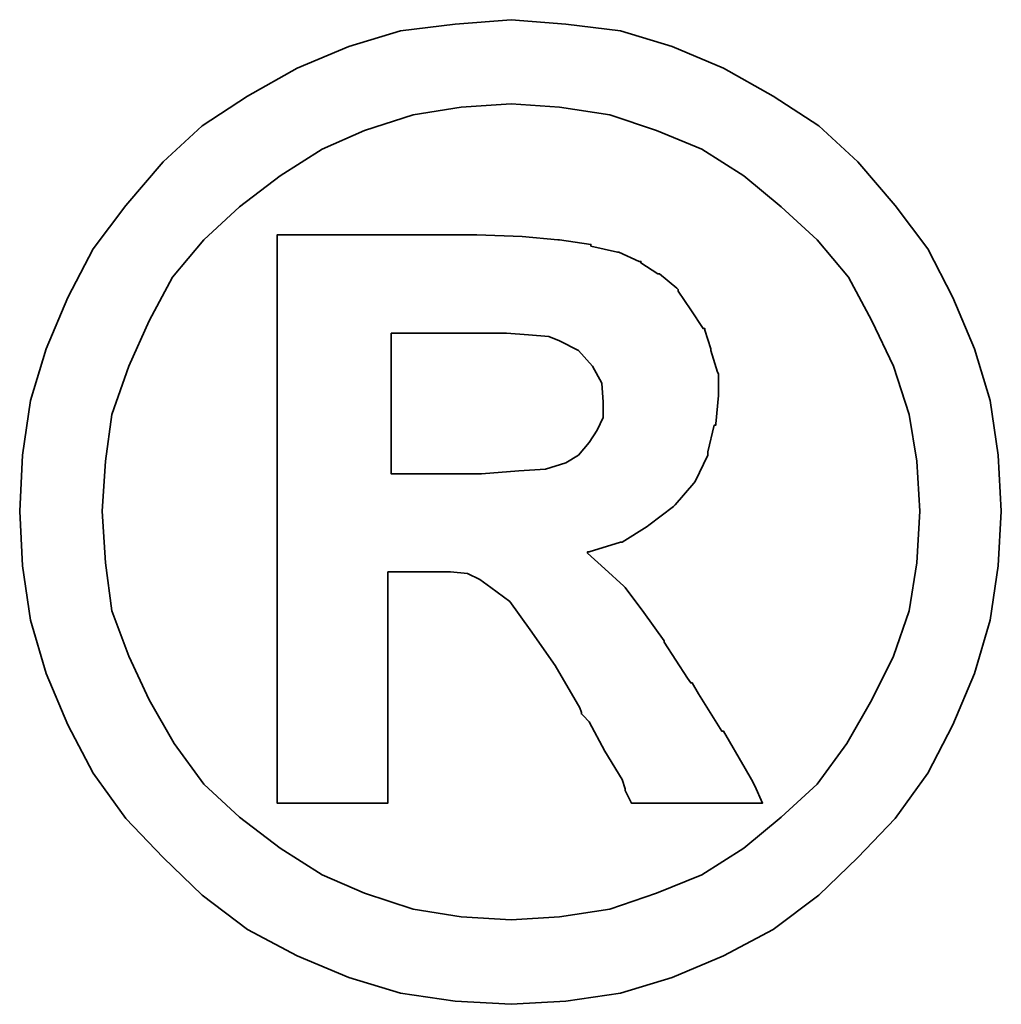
# Model space of a CAD drawing. Header units: millimetres. Extents: x 389 to 576, y 266 to 362.
# Tile 44 of 45: x 538.563 to 539.282, y 315.692 to 316.413. Entities that reach past the tile are written whole.
import ezdxf

# ---------------------------------------------------------------- set-up
doc = ezdxf.new("R2010")
doc.units = ezdxf.units.MM
doc.header["$LTSCALE"] = 0.1
doc.layers.get('0').update_dxf_attribs({"linetype": 'CONTINUOUS'})
doc.layers.add('layer 1', color=7, linetype='CONTINUOUS')

# ---------------------------------------------------------------- blocks, each defined once
blk = doc.blocks.new('TBI_logo')
at = {"layer": 'layer 1', "color": 1, "lineweight": 35}
for points, knots in [([(12.75953, 0.3701), (12.75953, 0.3701), (12.75715, 0.41119), (12.75715, 0.41119), (12.75715, 0.41119), (12.75715, 0.41119), (12.75143, 0.4512), (12.75143, 0.4512), (12.75143, 0.4512), (12.75143, 0.4512), (12.74, 0.48907), (12.74, 0.48907), (12.74, 0.48907), (12.74, 0.48907), (12.72404, 0.5267), (12.72404, 0.5267), (12.72404, 0.5267), (12.72404, 0.5267), (12.7057, 0.56219), (12.7057, 0.56219), (12.7057, 0.56219), (12.7057, 0.56219), (12.68189, 0.5941), (12.68189, 0.5941), (12.68189, 0.5941), (12.68189, 0.5941), (12.6545, 0.62602), (12.6545, 0.62602), (12.6545, 0.62602), (12.6545, 0.62602), (12.62592, 0.65246), (12.62592, 0.65246), (12.62592, 0.65246), (12.62592, 0.65246), (12.59257, 0.67413), (12.59257, 0.67413), (12.59257, 0.67413), (12.59257, 0.67413), (12.55613, 0.69461), (12.55613, 0.69461), (12.55613, 0.69461), (12.55613, 0.69461), (12.5185, 0.71057), (12.5185, 0.71057), (12.5185, 0.71057), (12.5185, 0.71057), (12.48063, 0.722), (12.48063, 0.722), (12.48063, 0.722), (12.48063, 0.722), (12.44062, 0.72677), (12.44062, 0.72677), (12.44062, 0.72677), (12.44062, 0.72677), (12.4006, 0.7301), (12.4006, 0.7301), (12.4006, 0.7301), (12.4006, 0.7301), (12.35964, 0.72677), (12.35964, 0.72677), (12.35964, 0.72677), (12.35964, 0.72677), (12.31962, 0.722), (12.31962, 0.722), (12.31962, 0.722), (12.31962, 0.722), (12.28175, 0.71057), (12.28175, 0.71057), (12.28175, 0.71057), (12.28175, 0.71057), (12.244, 0.69461), (12.244, 0.69461), (12.244, 0.69461), (12.244, 0.69461), (12.20744, 0.67413), (12.20744, 0.67413), (12.20744, 0.67413), (12.20744, 0.67413), (12.17434, 0.65246), (12.17434, 0.65246), (12.17434, 0.65246), (12.17434, 0.65246), (12.14576, 0.62602), (12.14576, 0.62602), (12.14576, 0.62602), (12.14576, 0.62602), (12.11837, 0.5941), (12.11837, 0.5941), (12.11837, 0.5941), (12.11837, 0.5941), (12.09443, 0.56219), (12.09443, 0.56219), (12.09443, 0.56219), (12.09443, 0.56219), (12.07609, 0.5267), (12.07609, 0.5267), (12.07609, 0.5267), (12.07609, 0.5267), (12.06001, 0.48907), (12.06001, 0.48907), (12.06001, 0.48907), (12.06001, 0.48907), (12.04858, 0.4512), (12.04858, 0.4512), (12.04858, 0.4512), (12.04858, 0.4512), (12.04286, 0.41119), (12.04286, 0.41119), (12.04286, 0.41119), (12.04286, 0.41119), (12.04072, 0.3701), (12.04072, 0.3701), (12.04072, 0.3701), (12.04072, 0.3701), (12.04286, 0.33009), (12.04286, 0.33009), (12.04286, 0.33009), (12.04286, 0.33009), (12.04858, 0.29019), (12.04858, 0.29019), (12.04858, 0.29019), (12.04858, 0.29019), (12.06001, 0.25125), (12.06001, 0.25125), (12.06001, 0.25125), (12.06001, 0.25125), (12.07609, 0.21362), (12.07609, 0.21362), (12.07609, 0.21362), (12.07609, 0.21362), (12.09443, 0.17825), (12.09443, 0.17825), (12.09443, 0.17825), (12.09443, 0.17825), (12.11837, 0.14491), (12.11837, 0.14491), (12.11837, 0.14491), (12.11837, 0.14491), (12.14576, 0.11632), (12.14576, 0.11632), (12.14576, 0.11632), (12.14576, 0.11632), (12.17434, 0.08893), (12.17434, 0.08893), (12.17434, 0.08893), (12.17434, 0.08893), (12.20744, 0.06381), (12.20744, 0.06381), (12.20744, 0.06381), (12.20744, 0.06381), (12.244, 0.0444), (12.244, 0.0444), (12.244, 0.0444), (12.244, 0.0444), (12.28175, 0.02844), (12.28175, 0.02844), (12.28175, 0.02844), (12.28175, 0.02844), (12.31962, 0.01701), (12.31962, 0.01701), (12.31962, 0.01701), (12.31962, 0.01701), (12.35964, 0.01129), (12.35964, 0.01129), (12.35964, 0.01129), (12.35964, 0.01129), (12.4006, 0.00891), (12.4006, 0.00891), (12.4006, 0.00891), (12.4006, 0.00891), (12.44062, 0.01129), (12.44062, 0.01129), (12.44062, 0.01129), (12.44062, 0.01129), (12.48063, 0.01701), (12.48063, 0.01701), (12.48063, 0.01701), (12.48063, 0.01701), (12.5185, 0.02844), (12.5185, 0.02844), (12.5185, 0.02844), (12.5185, 0.02844), (12.55613, 0.0444), (12.55613, 0.0444), (12.55613, 0.0444), (12.55613, 0.0444), (12.59257, 0.06381), (12.59257, 0.06381), (12.59257, 0.06381), (12.59257, 0.06381), (12.62592, 0.08893), (12.62592, 0.08893), (12.62592, 0.08893), (12.62592, 0.08893), (12.6545, 0.11632), (12.6545, 0.11632), (12.6545, 0.11632), (12.6545, 0.11632), (12.68189, 0.14491), (12.68189, 0.14491), (12.68189, 0.14491), (12.68189, 0.14491), (12.7057, 0.17825), (12.7057, 0.17825), (12.7057, 0.17825), (12.7057, 0.17825), (12.72404, 0.21362), (12.72404, 0.21362), (12.72404, 0.21362), (12.72404, 0.21362), (12.74, 0.25125), (12.74, 0.25125), (12.74, 0.25125), (12.74, 0.25125), (12.75143, 0.29019), (12.75143, 0.29019), (12.75143, 0.29019), (12.75143, 0.29019), (12.75715, 0.33009), (12.75715, 0.33009), (12.75715, 0.33009), (12.75715, 0.33009), (12.75953, 0.3701), (12.75953, 0.3701)], [0, 0, 0, 0, 0.017857, 0.017857, 0.017857, 0.017857, 0.035714, 0.035714, 0.035714, 0.035714, 0.053571, 0.053571, 0.053571, 0.053571, 0.071429, 0.071429, 0.071429, 0.071429, 0.089286, 0.089286, 0.089286, 0.089286, 0.107143, 0.107143, 0.107143, 0.107143, 0.125, 0.125, 0.125, 0.125, 0.142857, 0.142857, 0.142857, 0.142857, 0.160714, 0.160714, 0.160714, 0.160714, 0.178571, 0.178571, 0.178571, 0.178571, 0.196429, 0.196429, 0.196429, 0.196429, 0.214286, 0.214286, 0.214286, 0.214286, 0.232143, 0.232143, 0.232143, 0.232143, 0.25, 0.25, 0.25, 0.25, 0.267857, 0.267857, 0.267857, 0.267857, 0.285714, 0.285714, 0.285714, 0.285714, 0.303571, 0.303571, 0.303571, 0.303571, 0.321429, 0.321429, 0.321429, 0.321429, 0.339286, 0.339286, 0.339286, 0.339286, 0.357143, 0.357143, 0.357143, 0.357143, 0.375, 0.375, 0.375, 0.375, 0.392857, 0.392857, 0.392857, 0.392857, 0.410714, 0.410714, 0.410714, 0.410714, 0.428571, 0.428571, 0.428571, 0.428571, 0.446429, 0.446429, 0.446429, 0.446429, 0.464286, 0.464286, 0.464286, 0.464286, 0.482143, 0.482143, 0.482143, 0.482143, 0.5, 0.5, 0.5, 0.5, 0.517857, 0.517857, 0.517857, 0.517857, 0.535714, 0.535714, 0.535714, 0.535714, 0.553571, 0.553571, 0.553571, 0.553571, 0.571429, 0.571429, 0.571429, 0.571429, 0.589286, 0.589286, 0.589286, 0.589286, 0.607143, 0.607143, 0.607143, 0.607143, 0.625, 0.625, 0.625, 0.625, 0.642857, 0.642857, 0.642857, 0.642857, 0.660714, 0.660714, 0.660714, 0.660714, 0.678571, 0.678571, 0.678571, 0.678571, 0.696429, 0.696429, 0.696429, 0.696429, 0.714286, 0.714286, 0.714286, 0.714286, 0.732143, 0.732143, 0.732143, 0.732143, 0.75, 0.75, 0.75, 0.75, 0.767857, 0.767857, 0.767857, 0.767857, 0.785714, 0.785714, 0.785714, 0.785714, 0.803571, 0.803571, 0.803571, 0.803571, 0.821429, 0.821429, 0.821429, 0.821429, 0.839286, 0.839286, 0.839286, 0.839286, 0.857143, 0.857143, 0.857143, 0.857143, 0.875, 0.875, 0.875, 0.875, 0.892857, 0.892857, 0.892857, 0.892857, 0.910714, 0.910714, 0.910714, 0.910714, 0.928571, 0.928571, 0.928571, 0.928571, 0.946429, 0.946429, 0.946429, 0.946429, 0.964286, 0.964286, 0.964286, 0.964286, 0.982143, 0.982143, 0.982143, 0.982143, 1, 1, 1, 1]), ([(12.69999, 0.3701), (12.69999, 0.3701), (12.69773, 0.40666), (12.69773, 0.40666), (12.69773, 0.40666), (12.69773, 0.40666), (12.69213, 0.44096), (12.69213, 0.44096), (12.69213, 0.44096), (12.69213, 0.44096), (12.6807, 0.47644), (12.6807, 0.47644), (12.6807, 0.47644), (12.6807, 0.47644), (12.66474, 0.50955), (12.66474, 0.50955), (12.66474, 0.50955), (12.66474, 0.50955), (12.64759, 0.54147), (12.64759, 0.54147), (12.64759, 0.54147), (12.64759, 0.54147), (12.62473, 0.56886), (12.62473, 0.56886), (12.62473, 0.56886), (12.62473, 0.56886), (12.59829, 0.59291), (12.59829, 0.59291), (12.59829, 0.59291), (12.59829, 0.59291), (12.5709, 0.61578), (12.5709, 0.61578), (12.5709, 0.61578), (12.5709, 0.61578), (12.54017, 0.63531), (12.54017, 0.63531), (12.54017, 0.63531), (12.54017, 0.63531), (12.50707, 0.64888), (12.50707, 0.64888), (12.50707, 0.64888), (12.50707, 0.64888), (12.47277, 0.66032), (12.47277, 0.66032), (12.47277, 0.66032), (12.47277, 0.66032), (12.43609, 0.66603), (12.43609, 0.66603), (12.43609, 0.66603), (12.43609, 0.66603), (12.4006, 0.66841), (12.4006, 0.66841), (12.4006, 0.66841), (12.4006, 0.66841), (12.36404, 0.66603), (12.36404, 0.66603), (12.36404, 0.66603), (12.36404, 0.66603), (12.32879, 0.66032), (12.32879, 0.66032), (12.32879, 0.66032), (12.32879, 0.66032), (12.29319, 0.64888), (12.29319, 0.64888), (12.29319, 0.64888), (12.29319, 0.64888), (12.26234, 0.63531), (12.26234, 0.63531), (12.26234, 0.63531), (12.26234, 0.63531), (12.2315, 0.61578), (12.2315, 0.61578), (12.2315, 0.61578), (12.2315, 0.61578), (12.20173, 0.59291), (12.20173, 0.59291), (12.20173, 0.59291), (12.20173, 0.59291), (12.17565, 0.56886), (12.17565, 0.56886), (12.17565, 0.56886), (12.17565, 0.56886), (12.15266, 0.54147), (12.15266, 0.54147), (12.15266, 0.54147), (12.15266, 0.54147), (12.13552, 0.50955), (12.13552, 0.50955), (12.13552, 0.50955), (12.13552, 0.50955), (12.12075, 0.47644), (12.12075, 0.47644), (12.12075, 0.47644), (12.12075, 0.47644), (12.10812, 0.44096), (12.10812, 0.44096), (12.10812, 0.44096), (12.10812, 0.44096), (12.10348, 0.40666), (12.10348, 0.40666), (12.10348, 0.40666), (12.10348, 0.40666), (12.10122, 0.3701), (12.10122, 0.3701), (12.10122, 0.3701), (12.10122, 0.3701), (12.10348, 0.33235), (12.10348, 0.33235), (12.10348, 0.33235), (12.10348, 0.33235), (12.10812, 0.2971), (12.10812, 0.2971), (12.10812, 0.2971), (12.10812, 0.2971), (12.12075, 0.26387), (12.12075, 0.26387), (12.12075, 0.26387), (12.12075, 0.26387), (12.13552, 0.23184), (12.13552, 0.23184), (12.13552, 0.23184), (12.13552, 0.23184), (12.15385, 0.19992), (12.15385, 0.19992), (12.15385, 0.19992), (12.15385, 0.19992), (12.17565, 0.17015), (12.17565, 0.17015), (12.17565, 0.17015), (12.17565, 0.17015), (12.20173, 0.1461), (12.20173, 0.1461), (12.20173, 0.1461), (12.20173, 0.1461), (12.2315, 0.12323), (12.2315, 0.12323), (12.2315, 0.12323), (12.2315, 0.12323), (12.26234, 0.10382), (12.26234, 0.10382), (12.26234, 0.10382), (12.26234, 0.10382), (12.29319, 0.09025), (12.29319, 0.09025), (12.29319, 0.09025), (12.29319, 0.09025), (12.32879, 0.07869), (12.32879, 0.07869), (12.32879, 0.07869), (12.32879, 0.07869), (12.36404, 0.07298), (12.36404, 0.07298), (12.36404, 0.07298), (12.36404, 0.07298), (12.4006, 0.07072), (12.4006, 0.07072), (12.4006, 0.07072), (12.4006, 0.07072), (12.43609, 0.07298), (12.43609, 0.07298), (12.43609, 0.07298), (12.43609, 0.07298), (12.47277, 0.07869), (12.47277, 0.07869), (12.47277, 0.07869), (12.47277, 0.07869), (12.50707, 0.09025), (12.50707, 0.09025), (12.50707, 0.09025), (12.50707, 0.09025), (12.54017, 0.10382), (12.54017, 0.10382), (12.54017, 0.10382), (12.54017, 0.10382), (12.5709, 0.12323), (12.5709, 0.12323), (12.5709, 0.12323), (12.5709, 0.12323), (12.59829, 0.1461), (12.59829, 0.1461), (12.59829, 0.1461), (12.59829, 0.1461), (12.62473, 0.17015), (12.62473, 0.17015), (12.62473, 0.17015), (12.62473, 0.17015), (12.6464, 0.19992), (12.6464, 0.19992), (12.6464, 0.19992), (12.6464, 0.19992), (12.66474, 0.23184), (12.66474, 0.23184), (12.66474, 0.23184), (12.66474, 0.23184), (12.6807, 0.26387), (12.6807, 0.26387), (12.6807, 0.26387), (12.6807, 0.26387), (12.69213, 0.2971), (12.69213, 0.2971), (12.69213, 0.2971), (12.69213, 0.2971), (12.69773, 0.33235), (12.69773, 0.33235), (12.69773, 0.33235), (12.69773, 0.33235), (12.69999, 0.3701), (12.69999, 0.3701)], [0, 0, 0, 0, 0.019231, 0.019231, 0.019231, 0.019231, 0.038462, 0.038462, 0.038462, 0.038462, 0.057692, 0.057692, 0.057692, 0.057692, 0.076923, 0.076923, 0.076923, 0.076923, 0.096154, 0.096154, 0.096154, 0.096154, 0.115385, 0.115385, 0.115385, 0.115385, 0.134615, 0.134615, 0.134615, 0.134615, 0.153846, 0.153846, 0.153846, 0.153846, 0.173077, 0.173077, 0.173077, 0.173077, 0.192308, 0.192308, 0.192308, 0.192308, 0.211538, 0.211538, 0.211538, 0.211538, 0.230769, 0.230769, 0.230769, 0.230769, 0.25, 0.25, 0.25, 0.25, 0.269231, 0.269231, 0.269231, 0.269231, 0.288462, 0.288462, 0.288462, 0.288462, 0.307692, 0.307692, 0.307692, 0.307692, 0.326923, 0.326923, 0.326923, 0.326923, 0.346154, 0.346154, 0.346154, 0.346154, 0.365385, 0.365385, 0.365385, 0.365385, 0.384615, 0.384615, 0.384615, 0.384615, 0.403846, 0.403846, 0.403846, 0.403846, 0.423077, 0.423077, 0.423077, 0.423077, 0.442308, 0.442308, 0.442308, 0.442308, 0.461538, 0.461538, 0.461538, 0.461538, 0.480769, 0.480769, 0.480769, 0.480769, 0.5, 0.5, 0.5, 0.5, 0.519231, 0.519231, 0.519231, 0.519231, 0.538462, 0.538462, 0.538462, 0.538462, 0.557692, 0.557692, 0.557692, 0.557692, 0.576923, 0.576923, 0.576923, 0.576923, 0.596154, 0.596154, 0.596154, 0.596154, 0.615385, 0.615385, 0.615385, 0.615385, 0.634615, 0.634615, 0.634615, 0.634615, 0.653846, 0.653846, 0.653846, 0.653846, 0.673077, 0.673077, 0.673077, 0.673077, 0.692308, 0.692308, 0.692308, 0.692308, 0.711538, 0.711538, 0.711538, 0.711538, 0.730769, 0.730769, 0.730769, 0.730769, 0.75, 0.75, 0.75, 0.75, 0.769231, 0.769231, 0.769231, 0.769231, 0.788462, 0.788462, 0.788462, 0.788462, 0.807692, 0.807692, 0.807692, 0.807692, 0.826923, 0.826923, 0.826923, 0.826923, 0.846154, 0.846154, 0.846154, 0.846154, 0.865385, 0.865385, 0.865385, 0.865385, 0.884615, 0.884615, 0.884615, 0.884615, 0.903846, 0.903846, 0.903846, 0.903846, 0.923077, 0.923077, 0.923077, 0.923077, 0.942308, 0.942308, 0.942308, 0.942308, 0.961538, 0.961538, 0.961538, 0.961538, 0.980769, 0.980769, 0.980769, 0.980769, 1, 1, 1, 1]), ([(12.22924, 0.16563), (12.22924, 0.16563), (12.22924, 0.17015), (12.22924, 0.17015), (12.22924, 0.17015), (12.22924, 0.17015), (12.22924, 0.18266), (12.22924, 0.18266), (12.22924, 0.18266), (12.22924, 0.18266), (12.22924, 0.20338), (12.22924, 0.20338), (12.22924, 0.20338), (12.22924, 0.20338), (12.22924, 0.22839), (12.22924, 0.22839), (12.22924, 0.22839), (12.22924, 0.22839), (12.22924, 0.25804), (12.22924, 0.25804), (12.22924, 0.25804), (12.22924, 0.25804), (12.22924, 0.29019), (12.22924, 0.29019), (12.22924, 0.29019), (12.22924, 0.29019), (12.22924, 0.36319), (12.22924, 0.36319), (12.22924, 0.36319), (12.22924, 0.36319), (12.22924, 0.43631), (12.22924, 0.43631), (12.22924, 0.43631), (12.22924, 0.43631), (12.22924, 0.47073), (12.22924, 0.47073), (12.22924, 0.47073), (12.22924, 0.47073), (12.22924, 0.5005), (12.22924, 0.5005), (12.22924, 0.5005), (12.22924, 0.5005), (12.22924, 0.52777), (12.22924, 0.52777), (12.22924, 0.52777), (12.22924, 0.52777), (12.22924, 0.54623), (12.22924, 0.54623), (12.22924, 0.54623), (12.22924, 0.54623), (12.22924, 0.55861), (12.22924, 0.55861), (12.22924, 0.55861), (12.22924, 0.55861), (12.22924, 0.56338), (12.22924, 0.56338), (12.22924, 0.56338), (12.22924, 0.56338), (12.22924, 0.57243), (12.22924, 0.57243), (12.22924, 0.57243), (12.22924, 0.57243), (12.23722, 0.57243), (12.23722, 0.57243), (12.23722, 0.57243), (12.23722, 0.57243), (12.2396, 0.57243), (12.2396, 0.57243), (12.2396, 0.57243), (12.2396, 0.57243), (12.244, 0.57243), (12.244, 0.57243), (12.244, 0.57243), (12.244, 0.57243), (12.26008, 0.57243), (12.26008, 0.57243), (12.26008, 0.57243), (12.26008, 0.57243), (12.28175, 0.57243), (12.28175, 0.57243), (12.28175, 0.57243), (12.28175, 0.57243), (12.307, 0.57243), (12.307, 0.57243), (12.307, 0.57243), (12.307, 0.57243), (12.3332, 0.57243), (12.3332, 0.57243), (12.3332, 0.57243), (12.3332, 0.57243), (12.35392, 0.57243), (12.35392, 0.57243), (12.35392, 0.57243), (12.35392, 0.57243), (12.36762, 0.57243), (12.36762, 0.57243), (12.36762, 0.57243), (12.36762, 0.57243), (12.37202, 0.57243), (12.37202, 0.57243), (12.37202, 0.57243), (12.37202, 0.57243), (12.3744, 0.57243), (12.3744, 0.57243), (12.3744, 0.57243), (12.3744, 0.57243), (12.37559, 0.57243), (12.37559, 0.57243), (12.37559, 0.57243), (12.37559, 0.57243), (12.4087, 0.57124), (12.4087, 0.57124), (12.4087, 0.57124), (12.4087, 0.57124), (12.4349, 0.56886), (12.4349, 0.56886), (12.4349, 0.56886), (12.4349, 0.56886), (12.43609, 0.56886), (12.43609, 0.56886), (12.43609, 0.56886), (12.43609, 0.56886), (12.45896, 0.56552), (12.45896, 0.56552), (12.45896, 0.56552), (12.45896, 0.56552), (12.45896, 0.56433), (12.45896, 0.56433), (12.45896, 0.56433), (12.45896, 0.56433), (12.47849, 0.55981), (12.47849, 0.55981), (12.47849, 0.55981), (12.47849, 0.55981), (12.47944, 0.55981), (12.47944, 0.55981), (12.47944, 0.55981), (12.47944, 0.55981), (12.49444, 0.55302), (12.49444, 0.55302), (12.49444, 0.55302), (12.49444, 0.55302), (12.49563, 0.55302), (12.49563, 0.55302), (12.49563, 0.55302), (12.49563, 0.55302), (12.49563, 0.55195), (12.49563, 0.55195), (12.49563, 0.55195), (12.49563, 0.55195), (12.50802, 0.54385), (12.50802, 0.54385), (12.50802, 0.54385), (12.50802, 0.54385), (12.50933, 0.54385), (12.50933, 0.54385), (12.50933, 0.54385), (12.50933, 0.54385), (12.52183, 0.53349), (12.52183, 0.53349), (12.52183, 0.53349), (12.52183, 0.53349), (12.52302, 0.53242), (12.52302, 0.53242), (12.52302, 0.53242), (12.52302, 0.53242), (12.52302, 0.53122), (12.52302, 0.53122), (12.52302, 0.53122), (12.52302, 0.53122), (12.53208, 0.51753), (12.53208, 0.51753), (12.53208, 0.51753), (12.53208, 0.51753), (12.54113, 0.50383), (12.54113, 0.50383), (12.54113, 0.50383), (12.54113, 0.50383), (12.54244, 0.50383), (12.54244, 0.50383), (12.54244, 0.50383), (12.54244, 0.50383), (12.54244, 0.50264), (12.54244, 0.50264), (12.54244, 0.50264), (12.54244, 0.50264), (12.54684, 0.48907), (12.54684, 0.48907), (12.54684, 0.48907), (12.54684, 0.48907), (12.54684, 0.48788), (12.54684, 0.48788), (12.54684, 0.48788), (12.54684, 0.48788), (12.55161, 0.47192), (12.55161, 0.47192), (12.55161, 0.47192), (12.55161, 0.47192), (12.55256, 0.47073), (12.55256, 0.47073), (12.55256, 0.47073), (12.55256, 0.47073), (12.55256, 0.45572), (12.55256, 0.45572), (12.55256, 0.45572), (12.55256, 0.45572), (12.55256, 0.45477), (12.55256, 0.45477), (12.55256, 0.45477), (12.55256, 0.45477), (12.55042, 0.43405), (12.55042, 0.43405), (12.55042, 0.43405), (12.55042, 0.43405), (12.55042, 0.4331), (12.55042, 0.4331), (12.55042, 0.4331), (12.55042, 0.4331), (12.54922, 0.4331), (12.54922, 0.4331), (12.54922, 0.4331), (12.54922, 0.4331), (12.54458, 0.41357), (12.54458, 0.41357), (12.54458, 0.41357), (12.54458, 0.41357), (12.54458, 0.41238), (12.54458, 0.41238), (12.54458, 0.41238), (12.54458, 0.41238), (12.54458, 0.41119), (12.54458, 0.41119), (12.54458, 0.41119), (12.54458, 0.41119), (12.53541, 0.39189), (12.53541, 0.39189), (12.53541, 0.39189), (12.53541, 0.39189), (12.53446, 0.39058), (12.53446, 0.39058), (12.53446, 0.39058), (12.53446, 0.39058), (12.52064, 0.37474), (12.52064, 0.37474), (12.52064, 0.37474), (12.52064, 0.37474), (12.51945, 0.37355), (12.51945, 0.37355), (12.51945, 0.37355), (12.51945, 0.37355), (12.50135, 0.35974), (12.50135, 0.35974), (12.50135, 0.35974), (12.50135, 0.35974), (12.50016, 0.35879), (12.50016, 0.35879), (12.50016, 0.35879), (12.50016, 0.35879), (12.48182, 0.34735), (12.48182, 0.34735), (12.48182, 0.34735), (12.48182, 0.34735), (12.48063, 0.34735), (12.48063, 0.34735), (12.48063, 0.34735), (12.48063, 0.34735), (12.45776, 0.34045), (12.45776, 0.34045), (12.45776, 0.34045), (12.45776, 0.34045), (12.45657, 0.34045), (12.45657, 0.34045), (12.45657, 0.34045), (12.45657, 0.34045), (12.45657, 0.33926), (12.45657, 0.33926), (12.45657, 0.33926), (12.45657, 0.33926), (12.4692, 0.32782), (12.4692, 0.32782), (12.4692, 0.32782), (12.4692, 0.32782), (12.48301, 0.3152), (12.48301, 0.3152), (12.48301, 0.3152), (12.48301, 0.3152), (12.48408, 0.31425), (12.48408, 0.31425), (12.48408, 0.31425), (12.48408, 0.31425), (12.49778, 0.29591), (12.49778, 0.29591), (12.49778, 0.29591), (12.49778, 0.29591), (12.51278, 0.27519), (12.51278, 0.27519), (12.51278, 0.27519), (12.51278, 0.27519), (12.51278, 0.27423), (12.51278, 0.27423), (12.51278, 0.27423), (12.51278, 0.27423), (12.52981, 0.2478), (12.52981, 0.2478), (12.52981, 0.2478), (12.52981, 0.2478), (12.53208, 0.24434), (12.53208, 0.24434), (12.53208, 0.24434), (12.53208, 0.24434), (12.53327, 0.24434), (12.53327, 0.24434), (12.53327, 0.24434), (12.53327, 0.24434), (12.53779, 0.23636), (12.53779, 0.23636), (12.53779, 0.23636), (12.53779, 0.23636), (12.55494, 0.20897), (12.55494, 0.20897), (12.55494, 0.20897), (12.55494, 0.20897), (12.55613, 0.20897), (12.55613, 0.20897), (12.55613, 0.20897), (12.55613, 0.20897), (12.57209, 0.18158), (12.57209, 0.18158), (12.57209, 0.18158), (12.57209, 0.18158), (12.57661, 0.17349), (12.57661, 0.17349), (12.57661, 0.17349), (12.57661, 0.17349), (12.579, 0.16896), (12.579, 0.16896), (12.579, 0.16896), (12.579, 0.16896), (12.58471, 0.15634), (12.58471, 0.15634), (12.58471, 0.15634), (12.58471, 0.15634), (12.57209, 0.15634), (12.57209, 0.15634), (12.57209, 0.15634), (12.57209, 0.15634), (12.56983, 0.15634), (12.56983, 0.15634), (12.56983, 0.15634), (12.56983, 0.15634), (12.55947, 0.15634), (12.55947, 0.15634), (12.55947, 0.15634), (12.55947, 0.15634), (12.53208, 0.15634), (12.53208, 0.15634), (12.53208, 0.15634), (12.53208, 0.15634), (12.50469, 0.15634), (12.50469, 0.15634), (12.50469, 0.15634), (12.50469, 0.15634), (12.49563, 0.15634), (12.49563, 0.15634), (12.49563, 0.15634), (12.49563, 0.15634), (12.49325, 0.15634), (12.49325, 0.15634), (12.49325, 0.15634), (12.49325, 0.15634), (12.48873, 0.15634), (12.48873, 0.15634), (12.48873, 0.15634), (12.48873, 0.15634), (12.48635, 0.1611), (12.48635, 0.1611), (12.48635, 0.1611), (12.48635, 0.1611), (12.48408, 0.16563), (12.48408, 0.16563), (12.48408, 0.16563), (12.48408, 0.16563), (12.48408, 0.16682), (12.48408, 0.16682), (12.48408, 0.16682), (12.48408, 0.16682), (12.48182, 0.17349), (12.48182, 0.17349), (12.48182, 0.17349), (12.48182, 0.17349), (12.4692, 0.19421), (12.4692, 0.19421), (12.4692, 0.19421), (12.4692, 0.19421), (12.45776, 0.21576), (12.45776, 0.21576), (12.45776, 0.21576), (12.45776, 0.21576), (12.45324, 0.22041), (12.45324, 0.22041), (12.45324, 0.22041), (12.45324, 0.22041), (12.45205, 0.2216), (12.45205, 0.2216), (12.45205, 0.2216), (12.45205, 0.2216), (12.45205, 0.22267), (12.45205, 0.22267), (12.45205, 0.22267), (12.45205, 0.22267), (12.45086, 0.22612), (12.45086, 0.22612), (12.45086, 0.22612), (12.45086, 0.22612), (12.43276, 0.25697), (12.43276, 0.25697), (12.43276, 0.25697), (12.43276, 0.25697), (12.41442, 0.28317), (12.41442, 0.28317), (12.41442, 0.28317), (12.41442, 0.28317), (12.39965, 0.30389), (12.39965, 0.30389), (12.39965, 0.30389), (12.39965, 0.30389), (12.38584, 0.31425), (12.38584, 0.31425), (12.38584, 0.31425), (12.38584, 0.31425), (12.37774, 0.31996), (12.37774, 0.31996), (12.37774, 0.31996), (12.37774, 0.31996), (12.36869, 0.32449), (12.36869, 0.32449), (12.36869, 0.32449), (12.36869, 0.32449), (12.35618, 0.32568), (12.35618, 0.32568), (12.35618, 0.32568), (12.35618, 0.32568), (12.34011, 0.32568), (12.34011, 0.32568), (12.34011, 0.32568), (12.34011, 0.32568), (12.33772, 0.32568), (12.33772, 0.32568), (12.33772, 0.32568), (12.33772, 0.32568), (12.33558, 0.32568), (12.33558, 0.32568), (12.33558, 0.32568), (12.33558, 0.32568), (12.32177, 0.32568), (12.32177, 0.32568), (12.32177, 0.32568), (12.32177, 0.32568), (12.31033, 0.32568), (12.31033, 0.32568), (12.31033, 0.32568), (12.31033, 0.32568), (12.31033, 0.31746), (12.31033, 0.31746), (12.31033, 0.31746), (12.31033, 0.31746), (12.31033, 0.30853), (12.31033, 0.30853), (12.31033, 0.30853), (12.31033, 0.30853), (12.31033, 0.2809), (12.31033, 0.2809), (12.31033, 0.2809), (12.31033, 0.2809), (12.31033, 0.25125), (12.31033, 0.25125), (12.31033, 0.25125), (12.31033, 0.25125), (12.31033, 0.21922), (12.31033, 0.21922), (12.31033, 0.21922), (12.31033, 0.21922), (12.31033, 0.19302), (12.31033, 0.19302), (12.31033, 0.19302), (12.31033, 0.19302), (12.31033, 0.18266), (12.31033, 0.18266), (12.31033, 0.18266), (12.31033, 0.18266), (12.31033, 0.17468), (12.31033, 0.17468), (12.31033, 0.17468), (12.31033, 0.17468), (12.31033, 0.16777), (12.31033, 0.16777), (12.31033, 0.16777), (12.31033, 0.16777), (12.31033, 0.16563), (12.31033, 0.16563), (12.31033, 0.16563), (12.31033, 0.16563), (12.31033, 0.15634), (12.31033, 0.15634), (12.31033, 0.15634), (12.31033, 0.15634), (12.30247, 0.15634), (12.30247, 0.15634), (12.30247, 0.15634), (12.30247, 0.15634), (12.30009, 0.15634), (12.30009, 0.15634), (12.30009, 0.15634), (12.30009, 0.15634), (12.29319, 0.15634), (12.29319, 0.15634), (12.29319, 0.15634), (12.29319, 0.15634), (12.26937, 0.15634), (12.26937, 0.15634), (12.26937, 0.15634), (12.26937, 0.15634), (12.24865, 0.15634), (12.24865, 0.15634), (12.24865, 0.15634), (12.24865, 0.15634), (12.24186, 0.15634), (12.24186, 0.15634), (12.24186, 0.15634), (12.24186, 0.15634), (12.23722, 0.15634), (12.23722, 0.15634), (12.23722, 0.15634), (12.23722, 0.15634), (12.22924, 0.15634), (12.22924, 0.15634), (12.22924, 0.15634), (12.22924, 0.15634), (12.22924, 0.16563), (12.22924, 0.16563)], [0, 0, 0, 0, 0.007407, 0.007407, 0.007407, 0.007407, 0.014815, 0.014815, 0.014815, 0.014815, 0.022222, 0.022222, 0.022222, 0.022222, 0.02963, 0.02963, 0.02963, 0.02963, 0.037037, 0.037037, 0.037037, 0.037037, 0.044444, 0.044444, 0.044444, 0.044444, 0.051852, 0.051852, 0.051852, 0.051852, 0.059259, 0.059259, 0.059259, 0.059259, 0.066667, 0.066667, 0.066667, 0.066667, 0.074074, 0.074074, 0.074074, 0.074074, 0.081481, 0.081481, 0.081481, 0.081481, 0.088889, 0.088889, 0.088889, 0.088889, 0.096296, 0.096296, 0.096296, 0.096296, 0.103704, 0.103704, 0.103704, 0.103704, 0.111111, 0.111111, 0.111111, 0.111111, 0.118519, 0.118519, 0.118519, 0.118519, 0.125926, 0.125926, 0.125926, 0.125926, 0.133333, 0.133333, 0.133333, 0.133333, 0.140741, 0.140741, 0.140741, 0.140741, 0.148148, 0.148148, 0.148148, 0.148148, 0.155556, 0.155556, 0.155556, 0.155556, 0.162963, 0.162963, 0.162963, 0.162963, 0.17037, 0.17037, 0.17037, 0.17037, 0.177778, 0.177778, 0.177778, 0.177778, 0.185185, 0.185185, 0.185185, 0.185185, 0.192593, 0.192593, 0.192593, 0.192593, 0.2, 0.2, 0.2, 0.2, 0.207407, 0.207407, 0.207407, 0.207407, 0.214815, 0.214815, 0.214815, 0.214815, 0.222222, 0.222222, 0.222222, 0.222222, 0.22963, 0.22963, 0.22963, 0.22963, 0.237037, 0.237037, 0.237037, 0.237037, 0.244444, 0.244444, 0.244444, 0.244444, 0.251852, 0.251852, 0.251852, 0.251852, 0.259259, 0.259259, 0.259259, 0.259259, 0.266667, 0.266667, 0.266667, 0.266667, 0.274074, 0.274074, 0.274074, 0.274074, 0.281481, 0.281481, 0.281481, 0.281481, 0.288889, 0.288889, 0.288889, 0.288889, 0.296296, 0.296296, 0.296296, 0.296296, 0.303704, 0.303704, 0.303704, 0.303704, 0.311111, 0.311111, 0.311111, 0.311111, 0.318519, 0.318519, 0.318519, 0.318519, 0.325926, 0.325926, 0.325926, 0.325926, 0.333333, 0.333333, 0.333333, 0.333333, 0.340741, 0.340741, 0.340741, 0.340741, 0.348148, 0.348148, 0.348148, 0.348148, 0.355556, 0.355556, 0.355556, 0.355556, 0.362963, 0.362963, 0.362963, 0.362963, 0.37037, 0.37037, 0.37037, 0.37037, 0.377778, 0.377778, 0.377778, 0.377778, 0.385185, 0.385185, 0.385185, 0.385185, 0.392593, 0.392593, 0.392593, 0.392593, 0.4, 0.4, 0.4, 0.4, 0.407407, 0.407407, 0.407407, 0.407407, 0.414815, 0.414815, 0.414815, 0.414815, 0.422222, 0.422222, 0.422222, 0.422222, 0.42963, 0.42963, 0.42963, 0.42963, 0.437037, 0.437037, 0.437037, 0.437037, 0.444444, 0.444444, 0.444444, 0.444444, 0.451852, 0.451852, 0.451852, 0.451852, 0.459259, 0.459259, 0.459259, 0.459259, 0.466667, 0.466667, 0.466667, 0.466667, 0.474074, 0.474074, 0.474074, 0.474074, 0.481481, 0.481481, 0.481481, 0.481481, 0.488889, 0.488889, 0.488889, 0.488889, 0.496296, 0.496296, 0.496296, 0.496296, 0.503704, 0.503704, 0.503704, 0.503704, 0.511111, 0.511111, 0.511111, 0.511111, 0.518519, 0.518519, 0.518519, 0.518519, 0.525926, 0.525926, 0.525926, 0.525926, 0.533333, 0.533333, 0.533333, 0.533333, 0.540741, 0.540741, 0.540741, 0.540741, 0.548148, 0.548148, 0.548148, 0.548148, 0.555556, 0.555556, 0.555556, 0.555556, 0.562963, 0.562963, 0.562963, 0.562963, 0.57037, 0.57037, 0.57037, 0.57037, 0.577778, 0.577778, 0.577778, 0.577778, 0.585185, 0.585185, 0.585185, 0.585185, 0.592593, 0.592593, 0.592593, 0.592593, 0.6, 0.6, 0.6, 0.6, 0.607407, 0.607407, 0.607407, 0.607407, 0.614815, 0.614815, 0.614815, 0.614815, 0.622222, 0.622222, 0.622222, 0.622222, 0.62963, 0.62963, 0.62963, 0.62963, 0.637037, 0.637037, 0.637037, 0.637037, 0.644444, 0.644444, 0.644444, 0.644444, 0.651852, 0.651852, 0.651852, 0.651852, 0.659259, 0.659259, 0.659259, 0.659259, 0.666667, 0.666667, 0.666667, 0.666667, 0.674074, 0.674074, 0.674074, 0.674074, 0.681481, 0.681481, 0.681481, 0.681481, 0.688889, 0.688889, 0.688889, 0.688889, 0.696296, 0.696296, 0.696296, 0.696296, 0.703704, 0.703704, 0.703704, 0.703704, 0.711111, 0.711111, 0.711111, 0.711111, 0.718519, 0.718519, 0.718519, 0.718519, 0.725926, 0.725926, 0.725926, 0.725926, 0.733333, 0.733333, 0.733333, 0.733333, 0.740741, 0.740741, 0.740741, 0.740741, 0.748148, 0.748148, 0.748148, 0.748148, 0.755556, 0.755556, 0.755556, 0.755556, 0.762963, 0.762963, 0.762963, 0.762963, 0.77037, 0.77037, 0.77037, 0.77037, 0.777778, 0.777778, 0.777778, 0.777778, 0.785185, 0.785185, 0.785185, 0.785185, 0.792593, 0.792593, 0.792593, 0.792593, 0.8, 0.8, 0.8, 0.8, 0.807407, 0.807407, 0.807407, 0.807407, 0.814815, 0.814815, 0.814815, 0.814815, 0.822222, 0.822222, 0.822222, 0.822222, 0.82963, 0.82963, 0.82963, 0.82963, 0.837037, 0.837037, 0.837037, 0.837037, 0.844444, 0.844444, 0.844444, 0.844444, 0.851852, 0.851852, 0.851852, 0.851852, 0.859259, 0.859259, 0.859259, 0.859259, 0.866667, 0.866667, 0.866667, 0.866667, 0.874074, 0.874074, 0.874074, 0.874074, 0.881481, 0.881481, 0.881481, 0.881481, 0.888889, 0.888889, 0.888889, 0.888889, 0.896296, 0.896296, 0.896296, 0.896296, 0.903704, 0.903704, 0.903704, 0.903704, 0.911111, 0.911111, 0.911111, 0.911111, 0.918519, 0.918519, 0.918519, 0.918519, 0.925926, 0.925926, 0.925926, 0.925926, 0.933333, 0.933333, 0.933333, 0.933333, 0.940741, 0.940741, 0.940741, 0.940741, 0.948148, 0.948148, 0.948148, 0.948148, 0.955556, 0.955556, 0.955556, 0.955556, 0.962963, 0.962963, 0.962963, 0.962963, 0.97037, 0.97037, 0.97037, 0.97037, 0.977778, 0.977778, 0.977778, 0.977778, 0.985185, 0.985185, 0.985185, 0.985185, 0.992593, 0.992593, 0.992593, 0.992593, 1, 1, 1, 1]), ([(12.31272, 0.5005), (12.31272, 0.5005), (12.31272, 0.49121), (12.31272, 0.49121), (12.31272, 0.49121), (12.31272, 0.49121), (12.31272, 0.47073), (12.31272, 0.47073), (12.31272, 0.47073), (12.31272, 0.47073), (12.31272, 0.44774), (12.31272, 0.44774), (12.31272, 0.44774), (12.31272, 0.44774), (12.31272, 0.42738), (12.31272, 0.42738), (12.31272, 0.42738), (12.31272, 0.42738), (12.31272, 0.40666), (12.31272, 0.40666), (12.31272, 0.40666), (12.31272, 0.40666), (12.31272, 0.39749), (12.31272, 0.39749), (12.31272, 0.39749), (12.31272, 0.39749), (12.31486, 0.39749), (12.31486, 0.39749), (12.31486, 0.39749), (12.31486, 0.39749), (12.34011, 0.39749), (12.34011, 0.39749), (12.34011, 0.39749), (12.34011, 0.39749), (12.36762, 0.39749), (12.36762, 0.39749), (12.36762, 0.39749), (12.36762, 0.39749), (12.37667, 0.39749), (12.37667, 0.39749), (12.37667, 0.39749), (12.37667, 0.39749), (12.37893, 0.39749), (12.37893, 0.39749), (12.37893, 0.39749), (12.37893, 0.39749), (12.40632, 0.39975), (12.40632, 0.39975), (12.40632, 0.39975), (12.40632, 0.39975), (12.42585, 0.40094), (12.42585, 0.40094), (12.42585, 0.40094), (12.42585, 0.40094), (12.44062, 0.40547), (12.44062, 0.40547), (12.44062, 0.40547), (12.44062, 0.40547), (12.4499, 0.41119), (12.4499, 0.41119), (12.4499, 0.41119), (12.4499, 0.41119), (12.45776, 0.42035), (12.45776, 0.42035), (12.45776, 0.42035), (12.45776, 0.42035), (12.46348, 0.42952), (12.46348, 0.42952), (12.46348, 0.42952), (12.46348, 0.42952), (12.46801, 0.43881), (12.46801, 0.43881), (12.46801, 0.43881), (12.46801, 0.43881), (12.46801, 0.45001), (12.46801, 0.45001), (12.46801, 0.45001), (12.46801, 0.45001), (12.46705, 0.46382), (12.46705, 0.46382), (12.46705, 0.46382), (12.46705, 0.46382), (12.46015, 0.47644), (12.46015, 0.47644), (12.46015, 0.47644), (12.46015, 0.47644), (12.4499, 0.48788), (12.4499, 0.48788), (12.4499, 0.48788), (12.4499, 0.48788), (12.43609, 0.49478), (12.43609, 0.49478), (12.43609, 0.49478), (12.43609, 0.49478), (12.42811, 0.49812), (12.42811, 0.49812), (12.42811, 0.49812), (12.42811, 0.49812), (12.41323, 0.49931), (12.41323, 0.49931), (12.41323, 0.49931), (12.41323, 0.49931), (12.39727, 0.5005), (12.39727, 0.5005), (12.39727, 0.5005), (12.39727, 0.5005), (12.3744, 0.5005), (12.3744, 0.5005), (12.3744, 0.5005), (12.3744, 0.5005), (12.37202, 0.5005), (12.37202, 0.5005), (12.37202, 0.5005), (12.37202, 0.5005), (12.36297, 0.5005), (12.36297, 0.5005), (12.36297, 0.5005), (12.36297, 0.5005), (12.33772, 0.5005), (12.33772, 0.5005), (12.33772, 0.5005), (12.33772, 0.5005), (12.31486, 0.5005), (12.31486, 0.5005), (12.31486, 0.5005), (12.31486, 0.5005), (12.31272, 0.5005), (12.31272, 0.5005)], [0, 0, 0, 0, 0.03125, 0.03125, 0.03125, 0.03125, 0.0625, 0.0625, 0.0625, 0.0625, 0.09375, 0.09375, 0.09375, 0.09375, 0.125, 0.125, 0.125, 0.125, 0.15625, 0.15625, 0.15625, 0.15625, 0.1875, 0.1875, 0.1875, 0.1875, 0.21875, 0.21875, 0.21875, 0.21875, 0.25, 0.25, 0.25, 0.25, 0.28125, 0.28125, 0.28125, 0.28125, 0.3125, 0.3125, 0.3125, 0.3125, 0.34375, 0.34375, 0.34375, 0.34375, 0.375, 0.375, 0.375, 0.375, 0.40625, 0.40625, 0.40625, 0.40625, 0.4375, 0.4375, 0.4375, 0.4375, 0.46875, 0.46875, 0.46875, 0.46875, 0.5, 0.5, 0.5, 0.5, 0.53125, 0.53125, 0.53125, 0.53125, 0.5625, 0.5625, 0.5625, 0.5625, 0.59375, 0.59375, 0.59375, 0.59375, 0.625, 0.625, 0.625, 0.625, 0.65625, 0.65625, 0.65625, 0.65625, 0.6875, 0.6875, 0.6875, 0.6875, 0.71875, 0.71875, 0.71875, 0.71875, 0.75, 0.75, 0.75, 0.75, 0.78125, 0.78125, 0.78125, 0.78125, 0.8125, 0.8125, 0.8125, 0.8125, 0.84375, 0.84375, 0.84375, 0.84375, 0.875, 0.875, 0.875, 0.875, 0.90625, 0.90625, 0.90625, 0.90625, 0.9375, 0.9375, 0.9375, 0.9375, 0.96875, 0.96875, 0.96875, 0.96875, 1, 1, 1, 1])]:
    blk.add_open_spline(points, degree=3, knots=knots, dxfattribs=at)

msp = doc.modelspace()

# ---------------------------------------------------------------- block references
msp.add_blockref('TBI_logo', (526.52202, 315.68305))

doc.saveas('drawing.dxf')
